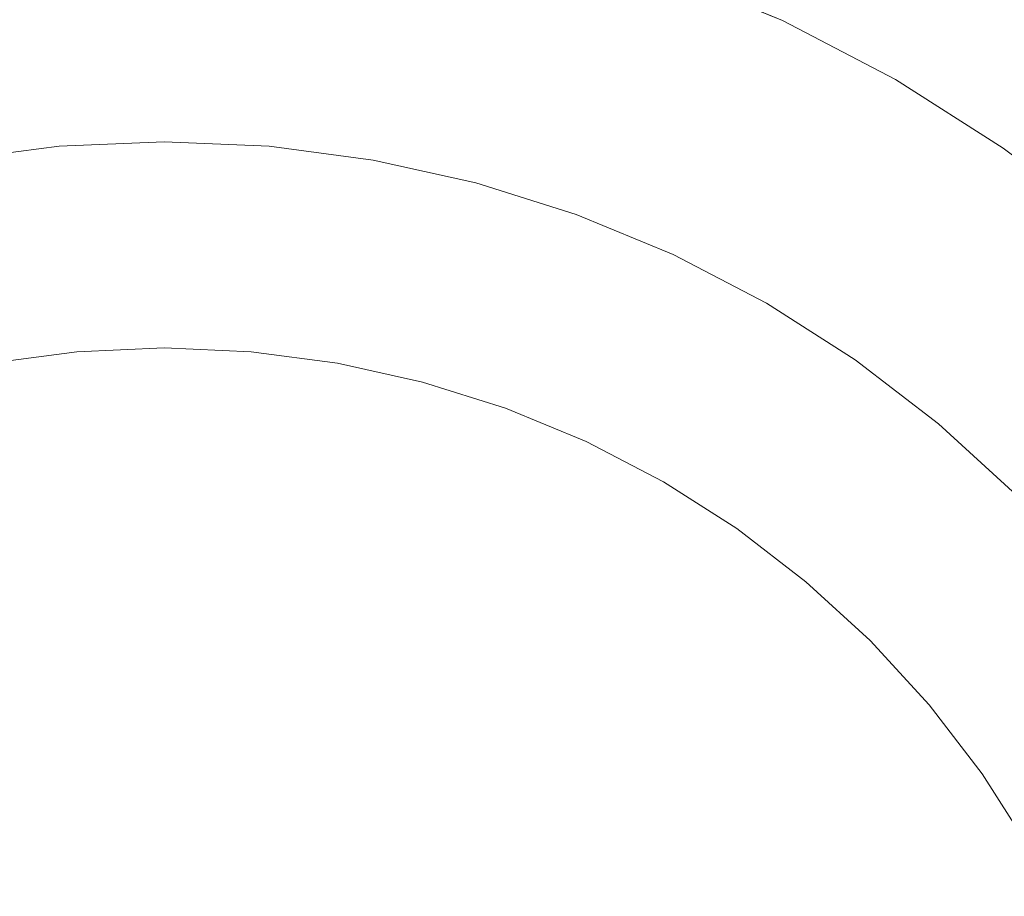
# Model space of a CAD drawing. Header units: millimetres. Extents: x 1865 to 2161, y 1201 to 1385.
# Tile 19 of 40: x 1921.24 to 1930.66, y 1361.19 to 1369.58. Entities that reach past the tile are written whole.
import ezdxf

# ---------------------------------------------------------------- set-up
doc = ezdxf.new("R2010")
doc.units = ezdxf.units.MM
doc.header["$LTSCALE"] = 25.4
doc.layers.add('Lighting-Moving Light', color=7, linetype='Continuous', lineweight=5)

# ---------------------------------------------------------------- blocks, each defined once
blk = doc.blocks.new('Group-1')
at = {"layer": 'Lighting-Moving Light', "color": 7, "linetype": 'Continuous', "lineweight": 5, "transparency": 33554687}
for points in [[(-107.0347, -87.0347, -16.5), (107.0347, -87.0347, -16.5), (107.0347, 87.0347, -16.5), (-107.0347, 87.0347, -16.5)], [(103.4997, -83.5, -108.4657), (-103.4997, -83.5, -108.4657), (-103.4997, 83.5, -108.4657), (103.4997, 83.5, -108.4657)]]:
    blk.add_3dface(points, dxfattribs=at)
for points, invisible_edges in [([(-93.6235, 77.523, -16.4653), (-92.4311, 77.7873, -16.4653), (-91.2202, 77.9467, -16.4653), (-90, 64, -16.4653)], 12), ([(-91.2202, 77.9467, -16.4653), (-92.4311, 77.7873, -16.4653), (-92.0019, 75.3534, -1.6365), (-91.0048, 75.4847, -1.6365)], 10), ([(-90, 78, -16.4653), (-91.2202, 77.9467, -16.4653), (-91.0048, 75.4847, -1.6365), (-90, 75.5285, -1.6365)], 10), ([(-91.2202, 77.9467, -16.4653), (-90, 78, -16.4653), (-88.7798, 77.9467, -16.4653), (-90, 64, -16.4653)], 12), ([(-88.7798, 77.9467, -16.4653), (-90, 78, -16.4653), (-90, 75.5285, -1.6365), (-88.9952, 75.4847, -1.6365)], 10), ([(-88.7798, 77.9467, -16.4653), (-87.5689, 77.7873, -16.4653), (-86.3765, 77.523, -16.4653), (-90, 64, -16.4653)], 12), ([(-87.5689, 77.7873, -16.4653), (-88.7798, 77.9467, -16.4653), (-88.9952, 75.4847, -1.6365), (-87.9981, 75.3534, -1.6365)], 10), ([(-86.3765, 77.523, -16.4653), (-87.5689, 77.7873, -16.4653), (-87.9981, 75.3534, -1.6365), (-87.0162, 75.1357, -1.6365)], 10), ([(-95.9167, 76.6883, -16.4653), (-94.7883, 77.1557, -16.4653), (-93.6235, 77.523, -16.4653), (-90, 64, -16.4653)], 12), ([(-86.3765, 77.523, -16.4653), (-85.2117, 77.1557, -16.4653), (-84.0833, 76.6883, -16.4653), (-90, 64, -16.4653)], 12), ([(-85.2117, 77.1557, -16.4653), (-86.3765, 77.523, -16.4653), (-87.0162, 75.1357, -1.6365), (-86.057, 74.8333, -1.6365)], 10), ([(-84.0833, 76.6883, -16.4653), (-85.2117, 77.1557, -16.4653), (-86.057, 74.8333, -1.6365), (-85.1278, 74.4484, -1.6365)], 10), ([(-98.0301, 75.4681, -16.4653), (-97, 76.1244, -16.4653), (-95.9167, 76.6883, -16.4653), (-90, 64, -16.4653)], 12), ([(-84.0833, 76.6883, -16.4653), (-83, 76.1244, -16.4653), (-81.9699, 75.4681, -16.4653), (-90, 64, -16.4653)], 12), ([(-83, 76.1244, -16.4653), (-84.0833, 76.6883, -16.4653), (-85.1278, 74.4484, -1.6365), (-84.2357, 73.984, -1.6365)], 10), ([(-81.9699, 75.4681, -16.4653), (-83, 76.1244, -16.4653), (-84.2357, 73.984, -1.6365), (-83.3875, 73.4436, -1.6365)], 10), ([(-99.8995, 73.8995, -16.4653), (-98.999, 74.7246, -16.4653), (-98.0301, 75.4681, -16.4653), (-90, 64, -16.4653)], 12), ([(-91.996, 75.32, -1.4747), (-91.0018, 75.4509, -1.4747), (-91.0048, 75.4847, -1.6365), (-92.0019, 75.3534, -1.6365)], 11), ([(-91.0018, 75.4509, -1.4747), (-90, 75.4946, -1.4747), (-90, 75.5285, -1.6365), (-91.0048, 75.4847, -1.6365)], 11), ([(-90.9977, 75.4039, -1.3163), (-90, 75.4475, -1.3163), (-90, 75.4946, -1.4747), (-91.0018, 75.4509, -1.4747)], 15), ([(-90, 75.4946, -1.4747), (-88.9982, 75.4509, -1.4747), (-88.9952, 75.4847, -1.6365), (-90, 75.5285, -1.6365)], 11), ([(-90, 75.4475, -1.3163), (-89.0023, 75.4039, -1.3163), (-88.9982, 75.4509, -1.4747), (-90, 75.4946, -1.4747)], 15), ([(-81.9699, 75.4681, -16.4653), (-81.001, 74.7246, -16.4653), (-80.1005, 73.8995, -16.4653), (-90, 64, -16.4653)], 12), ([(-88.9982, 75.4509, -1.4747), (-88.004, 75.32, -1.4747), (-87.9981, 75.3534, -1.6365), (-88.9952, 75.4847, -1.6365)], 11), ([(-81.001, 74.7246, -16.4653), (-81.9699, 75.4681, -16.4653), (-83.3875, 73.4436, -1.6365), (-82.5896, 72.8314, -1.6365)], 10), ([(-91.9878, 75.2736, -1.3163), (-90.9977, 75.4039, -1.3163), (-91.0018, 75.4509, -1.4747), (-91.996, 75.32, -1.4747)], 15), ([(-91.9774, 75.2144, -1.1622), (-90.9925, 75.3441, -1.1622), (-90.9977, 75.4039, -1.3163), (-91.9878, 75.2736, -1.3163)], 15), ([(-90.9925, 75.3441, -1.1622), (-90, 75.3874, -1.1622), (-90, 75.4475, -1.3163), (-90.9977, 75.4039, -1.3163)], 15), ([(-90.9862, 75.2718, -1.0137), (-90, 75.3148, -1.0137), (-90, 75.3874, -1.1622), (-90.9925, 75.3441, -1.1622)], 15), ([(-90, 75.3874, -1.1622), (-89.0075, 75.3441, -1.1622), (-89.0023, 75.4039, -1.3163), (-90, 75.4475, -1.3163)], 15), ([(-90, 75.3148, -1.0137), (-89.0138, 75.2718, -1.0137), (-89.0075, 75.3441, -1.1622), (-90, 75.3874, -1.1622)], 15), ([(-89.0075, 75.3441, -1.1622), (-88.0226, 75.2144, -1.1622), (-88.0122, 75.2736, -1.3163), (-89.0023, 75.4039, -1.3163)], 15), ([(-89.0023, 75.4039, -1.3163), (-88.0122, 75.2736, -1.3163), (-88.004, 75.32, -1.4747), (-88.9982, 75.4509, -1.4747)], 15), ([(-91.9648, 75.1429, -1.0137), (-90.9862, 75.2718, -1.0137), (-90.9925, 75.3441, -1.1622), (-91.9774, 75.2144, -1.1622)], 15), ([(-91.9501, 75.0596, -0.8717), (-90.9788, 75.1875, -0.8717), (-90.9862, 75.2718, -1.0137), (-91.9648, 75.1429, -1.0137)], 15), ([(-90.9788, 75.1875, -0.8717), (-90, 75.2302, -0.8717), (-90, 75.3148, -1.0137), (-90.9862, 75.2718, -1.0137)], 15), ([(-90, 75.2302, -0.8717), (-89.0212, 75.1875, -0.8717), (-89.0138, 75.2718, -1.0137), (-90, 75.3148, -1.0137)], 15), ([(-89.0212, 75.1875, -0.8717), (-88.0499, 75.0596, -0.8717), (-88.0352, 75.1429, -1.0137), (-89.0138, 75.2718, -1.0137)], 15), ([(-89.0138, 75.2718, -1.0137), (-88.0352, 75.1429, -1.0137), (-88.0226, 75.2144, -1.1622), (-89.0075, 75.3441, -1.1622)], 15), ([(-88.0226, 75.2144, -1.1622), (-87.0527, 74.9994, -1.1622), (-87.0372, 75.0574, -1.3163), (-88.0122, 75.2736, -1.3163)], 15), ([(-88.0122, 75.2736, -1.3163), (-87.0372, 75.0574, -1.3163), (-87.025, 75.103, -1.4747), (-88.004, 75.32, -1.4747)], 15), ([(-88.004, 75.32, -1.4747), (-87.025, 75.103, -1.4747), (-87.0162, 75.1357, -1.6365), (-87.9981, 75.3534, -1.6365)], 11), ([(-91.9334, 74.965, -0.7371), (-90.9704, 75.0918, -0.7371), (-90.9788, 75.1875, -0.8717), (-91.9501, 75.0596, -0.8717)], 15), ([(-90.9704, 75.0918, -0.7371), (-90, 75.1342, -0.7371), (-90, 75.2302, -0.8717), (-90.9788, 75.1875, -0.8717)], 15), ([(-90, 75.1342, -0.7371), (-89.0296, 75.0918, -0.7371), (-89.0212, 75.1875, -0.8717), (-90, 75.2302, -0.8717)], 15), ([(-89.0296, 75.0918, -0.7371), (-88.0666, 74.965, -0.7371), (-88.0499, 75.0596, -0.8717), (-89.0212, 75.1875, -0.8717)], 15), ([(-88.0352, 75.1429, -1.0137), (-87.0715, 74.9293, -1.0137), (-87.0527, 74.9994, -1.1622), (-88.0226, 75.2144, -1.1622)], 15), ([(-91.9149, 74.8598, -0.6109), (-90.9611, 74.9854, -0.6109), (-90.9704, 75.0918, -0.7371), (-91.9334, 74.965, -0.7371)], 15), ([(-90.9611, 74.9854, -0.6109), (-90, 75.0274, -0.6109), (-90, 75.1342, -0.7371), (-90.9704, 75.0918, -0.7371)], 15), ([(-90, 75.0274, -0.6109), (-89.0389, 74.9854, -0.6109), (-89.0296, 75.0918, -0.7371), (-90, 75.1342, -0.7371)], 15), ([(-89.0389, 74.9854, -0.6109), (-88.0851, 74.8598, -0.6109), (-88.0666, 74.965, -0.7371), (-89.0296, 75.0918, -0.7371)], 15), ([(-88.0499, 75.0596, -0.8717), (-87.0934, 74.8476, -0.8717), (-87.0715, 74.9293, -1.0137), (-88.0352, 75.1429, -1.0137)], 15), ([(-87.0372, 75.0574, -1.3163), (-86.0847, 74.7571, -1.3163), (-86.0686, 74.8014, -1.4747), (-87.025, 75.103, -1.4747)], 15), ([(-87.025, 75.103, -1.4747), (-86.0686, 74.8014, -1.4747), (-86.057, 74.8333, -1.6365), (-87.0162, 75.1357, -1.6365)], 11), ([(-90.9509, 74.8689, -0.494), (-90, 74.9105, -0.494), (-90, 75.0274, -0.6109), (-90.9611, 74.9854, -0.6109)], 15), ([(-90, 74.9105, -0.494), (-89.0491, 74.8689, -0.494), (-89.0389, 74.9854, -0.6109), (-90, 75.0274, -0.6109)], 15), ([(-88.0666, 74.965, -0.7371), (-87.1183, 74.7548, -0.7371), (-87.0934, 74.8476, -0.8717), (-88.0499, 75.0596, -0.8717)], 15), ([(-87.0715, 74.9293, -1.0137), (-86.1301, 74.6325, -1.0137), (-86.1053, 74.7007, -1.1622), (-87.0527, 74.9994, -1.1622)], 15), ([(-87.0527, 74.9994, -1.1622), (-86.1053, 74.7007, -1.1622), (-86.0847, 74.7571, -1.3163), (-87.0372, 75.0574, -1.3163)], 15), ([(-91.8946, 74.7447, -0.494), (-90.9509, 74.8689, -0.494), (-90.9611, 74.9854, -0.6109), (-91.9149, 74.8598, -0.6109)], 15), ([(-90.9399, 74.7433, -0.3872), (-90, 74.7843, -0.3872), (-90, 74.9105, -0.494), (-90.9509, 74.8689, -0.494)], 15), ([(-90, 74.7843, -0.3872), (-89.0601, 74.7433, -0.3872), (-89.0491, 74.8689, -0.494), (-90, 74.9105, -0.494)], 15), ([(-89.0491, 74.8689, -0.494), (-88.1054, 74.7447, -0.494), (-88.0851, 74.8598, -0.6109), (-89.0389, 74.9854, -0.6109)], 15), ([(-88.0851, 74.8598, -0.6109), (-87.1459, 74.6516, -0.6109), (-87.1183, 74.7548, -0.7371), (-88.0666, 74.965, -0.7371)], 15), ([(-87.0934, 74.8476, -0.8717), (-86.159, 74.553, -0.8717), (-86.1301, 74.6325, -1.0137), (-87.0715, 74.9293, -1.0137)], 15), ([(-91.8727, 74.6205, -0.3872), (-90.9399, 74.7433, -0.3872), (-90.9509, 74.8689, -0.494), (-91.8946, 74.7447, -0.494)], 15), ([(-89.0601, 74.7433, -0.3872), (-88.1273, 74.6205, -0.3872), (-88.1054, 74.7447, -0.494), (-89.0491, 74.8689, -0.494)], 15), ([(-88.1054, 74.7447, -0.494), (-87.1762, 74.5387, -0.494), (-87.1459, 74.6516, -0.6109), (-88.0851, 74.8598, -0.6109)], 15), ([(-87.1183, 74.7548, -0.7371), (-86.1919, 74.4627, -0.7371), (-86.159, 74.553, -0.8717), (-87.0934, 74.8476, -0.8717)], 15), ([(-86.0847, 74.7571, -1.3163), (-85.1621, 74.375, -1.3163), (-85.1422, 74.4177, -1.4747), (-86.0686, 74.8014, -1.4747)], 15), ([(-86.0686, 74.8014, -1.4747), (-85.1422, 74.4177, -1.4747), (-85.1278, 74.4484, -1.6365), (-86.057, 74.8333, -1.6365)], 11), ([(-91.8493, 74.488, -0.2911), (-90.9282, 74.6093, -0.2911), (-90.9399, 74.7433, -0.3872), (-91.8727, 74.6205, -0.3872)], 15), ([(-90.9282, 74.6093, -0.2911), (-90, 74.6498, -0.2911), (-90, 74.7843, -0.3872), (-90.9399, 74.7433, -0.3872)], 15), ([(-90, 74.6498, -0.2911), (-89.0718, 74.6093, -0.2911), (-89.0601, 74.7433, -0.3872), (-90, 74.7843, -0.3872)], 15), ([(-89.0718, 74.6093, -0.2911), (-88.1507, 74.488, -0.2911), (-88.1273, 74.6205, -0.3872), (-89.0601, 74.7433, -0.3872)], 15), ([(-88.1273, 74.6205, -0.3872), (-87.2088, 74.4169, -0.3872), (-87.1762, 74.5387, -0.494), (-88.1054, 74.7447, -0.494)], 15), ([(-87.1459, 74.6516, -0.6109), (-86.2284, 74.3623, -0.6109), (-86.1919, 74.4627, -0.7371), (-87.1183, 74.7548, -0.7371)], 15), ([(-86.1053, 74.7007, -1.1622), (-85.1875, 74.3205, -1.1622), (-85.1621, 74.375, -1.3163), (-86.0847, 74.7571, -1.3163)], 15), ([(-80.1005, 73.8995, -16.4653), (-81.001, 74.7246, -16.4653), (-82.5896, 72.8314, -1.6365), (-81.8481, 72.1519, -1.6365)], 10), ([(-90.9158, 74.4678, -0.2064), (-90, 74.5078, -0.2064), (-90, 74.6498, -0.2911), (-90.9282, 74.6093, -0.2911)], 15), ([(-90, 74.5078, -0.2064), (-89.0842, 74.4678, -0.2064), (-89.0718, 74.6093, -0.2911), (-90, 74.6498, -0.2911)], 15), ([(-88.1507, 74.488, -0.2911), (-87.2436, 74.2869, -0.2911), (-87.2088, 74.4169, -0.3872), (-88.1273, 74.6205, -0.3872)], 15), ([(-87.1762, 74.5387, -0.494), (-86.2684, 74.2525, -0.494), (-86.2284, 74.3623, -0.6109), (-87.1459, 74.6516, -0.6109)], 15), ([(-86.159, 74.553, -0.8717), (-85.2539, 74.178, -0.8717), (-85.2181, 74.2547, -1.0137), (-86.1301, 74.6325, -1.0137)], 15), ([(-86.1301, 74.6325, -1.0137), (-85.2181, 74.2547, -1.0137), (-85.1875, 74.3205, -1.1622), (-86.1053, 74.7007, -1.1622)], 15), ([(-91.8247, 74.3481, -0.2064), (-90.9158, 74.4678, -0.2064), (-90.9282, 74.6093, -0.2911), (-91.8493, 74.488, -0.2911)], 15), ([(-89.0842, 74.4678, -0.2064), (-88.1753, 74.3481, -0.2064), (-88.1507, 74.488, -0.2911), (-89.0718, 74.6093, -0.2911)], 15), ([(-87.2088, 74.4169, -0.3872), (-86.3115, 74.1339, -0.3872), (-86.2684, 74.2525, -0.494), (-87.1762, 74.5387, -0.494)], 15), ([(-86.1919, 74.4627, -0.7371), (-85.2945, 74.091, -0.7371), (-85.2539, 74.178, -0.8717), (-86.159, 74.553, -0.8717)], 15), ([(-91.7989, 74.2019, -0.1338), (-90.9029, 74.3198, -0.1338), (-90.9158, 74.4678, -0.2064), (-91.8247, 74.3481, -0.2064)], 15), ([(-90.9029, 74.3198, -0.1338), (-90, 74.3592, -0.1338), (-90, 74.5078, -0.2064), (-90.9158, 74.4678, -0.2064)], 15), ([(-90, 74.3592, -0.1338), (-89.0971, 74.3198, -0.1338), (-89.0842, 74.4678, -0.2064), (-90, 74.5078, -0.2064)], 15), ([(-89.0971, 74.3198, -0.1338), (-88.2011, 74.2019, -0.1338), (-88.1753, 74.3481, -0.2064), (-89.0842, 74.4678, -0.2064)], 15), ([(-88.1753, 74.3481, -0.2064), (-87.2804, 74.1497, -0.2064), (-87.2436, 74.2869, -0.2911), (-88.1507, 74.488, -0.2911)], 15), ([(-86.2284, 74.3623, -0.6109), (-85.3396, 73.9942, -0.6109), (-85.2945, 74.091, -0.7371), (-86.1919, 74.4627, -0.7371)], 15), ([(-85.1422, 74.4177, -1.4747), (-84.2527, 73.9546, -1.4747), (-84.2357, 73.984, -1.6365), (-85.1278, 74.4484, -1.6365)], 11), ([(-90.8894, 74.1664, -0.0737), (-90, 74.2052, -0.0737), (-90, 74.3592, -0.1338), (-90.9029, 74.3198, -0.1338)], 15), ([(-90, 74.2052, -0.0737), (-89.1106, 74.1664, -0.0737), (-89.0971, 74.3198, -0.1338), (-90, 74.3592, -0.1338)], 15), ([(-88.2011, 74.2019, -0.1338), (-87.3188, 74.0063, -0.1338), (-87.2804, 74.1497, -0.2064), (-88.1753, 74.3481, -0.2064)], 15), ([(-87.2436, 74.2869, -0.2911), (-86.3576, 74.0075, -0.2911), (-86.3115, 74.1339, -0.3872), (-87.2088, 74.4169, -0.3872)], 15), ([(-86.2684, 74.2525, -0.494), (-85.389, 73.8882, -0.494), (-85.3396, 73.9942, -0.6109), (-86.2284, 74.3623, -0.6109)], 15), ([(-85.1875, 74.3205, -1.1622), (-84.3063, 73.8618, -1.1622), (-84.2763, 73.9138, -1.3163), (-85.1621, 74.375, -1.3163)], 15), ([(-85.1621, 74.375, -1.3163), (-84.2763, 73.9138, -1.3163), (-84.2527, 73.9546, -1.4747), (-85.1422, 74.4177, -1.4747)], 15), ([(-91.7721, 74.0502, -0.0737), (-90.8894, 74.1664, -0.0737), (-90.9029, 74.3198, -0.1338), (-91.7989, 74.2019, -0.1338)], 15), ([(-89.1106, 74.1664, -0.0737), (-88.2279, 74.0502, -0.0737), (-88.2011, 74.2019, -0.1338), (-89.0971, 74.3198, -0.1338)], 15), ([(-87.2804, 74.1497, -0.2064), (-86.4061, 73.8741, -0.2064), (-86.3576, 74.0075, -0.2911), (-87.2436, 74.2869, -0.2911)], 15), ([(-86.3115, 74.1339, -0.3872), (-85.4424, 73.7739, -0.3872), (-85.389, 73.8882, -0.494), (-86.2684, 74.2525, -0.494)], 15), ([(-85.2539, 74.178, -0.8717), (-84.3849, 73.7257, -0.8717), (-84.3426, 73.7989, -1.0137), (-85.2181, 74.2547, -1.0137)], 15), ([(-85.2181, 74.2547, -1.0137), (-84.3426, 73.7989, -1.0137), (-84.3063, 73.8618, -1.1622), (-85.1875, 74.3205, -1.1622)], 15), ([(-91.7446, 73.8942, -0.0265), (-90.8756, 74.0086, -0.0265), (-90.8894, 74.1664, -0.0737), (-91.7721, 74.0502, -0.0737)], 15), ([(-90.8756, 74.0086, -0.0265), (-90, 74.0468, -0.0265), (-90, 74.2052, -0.0737), (-90.8894, 74.1664, -0.0737)], 15), ([(-90, 74.0468, -0.0265), (-89.1244, 74.0086, -0.0265), (-89.1106, 74.1664, -0.0737), (-90, 74.2052, -0.0737)], 15), ([(-89.1244, 74.0086, -0.0265), (-88.2554, 73.8942, -0.0265), (-88.2279, 74.0502, -0.0737), (-89.1106, 74.1664, -0.0737)], 15), ([(-88.2279, 74.0502, -0.0737), (-87.3587, 73.8575, -0.0737), (-87.3188, 74.0063, -0.1338), (-88.2011, 74.2019, -0.1338)], 15), ([(-87.3188, 74.0063, -0.1338), (-86.4569, 73.7345, -0.1338), (-86.4061, 73.8741, -0.2064), (-87.2804, 74.1497, -0.2064)], 15), ([(-85.2945, 74.091, -0.7371), (-84.4329, 73.6425, -0.7371), (-84.3849, 73.7257, -0.8717), (-85.2539, 74.178, -0.8717)], 15), ([(-88.2554, 73.8942, -0.0265), (-87.3997, 73.7044, -0.0265), (-87.3587, 73.8575, -0.0737), (-88.2279, 74.0502, -0.0737)], 15), ([(-86.3576, 74.0075, -0.2911), (-85.4992, 73.652, -0.2911), (-85.4424, 73.7739, -0.3872), (-86.3115, 74.1339, -0.3872)], 15), ([(-85.3396, 73.9942, -0.6109), (-84.4863, 73.55, -0.6109), (-84.4329, 73.6425, -0.7371), (-85.2945, 74.091, -0.7371)], 15), ([(-91.7165, 73.7348, 0.0074), (-90.8615, 73.8474, 0.0074), (-90.8756, 74.0086, -0.0265), (-91.7446, 73.8942, -0.0265)], 15), ([(-90.8615, 73.8474, 0.0074), (-90, 73.885, 0.0074), (-90, 74.0468, -0.0265), (-90.8756, 74.0086, -0.0265)], 15), ([(-90, 73.885, 0.0074), (-89.1385, 73.8474, 0.0074), (-89.1244, 74.0086, -0.0265), (-90, 74.0468, -0.0265)], 15), ([(-89.1385, 73.8474, 0.0074), (-88.2835, 73.7348, 0.0074), (-88.2554, 73.8942, -0.0265), (-89.1244, 74.0086, -0.0265)], 15), ([(-87.3587, 73.8575, -0.0737), (-86.5096, 73.5898, -0.0737), (-86.4569, 73.7345, -0.1338), (-87.3188, 74.0063, -0.1338)], 15), ([(-86.4061, 73.8741, -0.2064), (-85.5592, 73.5233, -0.2064), (-85.4992, 73.652, -0.2911), (-86.3576, 74.0075, -0.2911)], 15), ([(-85.389, 73.8882, -0.494), (-84.5448, 73.4487, -0.494), (-84.4863, 73.55, -0.6109), (-85.3396, 73.9942, -0.6109)], 15), ([(-84.2763, 73.9138, -1.3163), (-83.434, 73.3772, -1.3163), (-83.4069, 73.4159, -1.4747), (-84.2527, 73.9546, -1.4747)], 15), ([(-84.2527, 73.9546, -1.4747), (-83.4069, 73.4159, -1.4747), (-83.3875, 73.4436, -1.6365), (-84.2357, 73.984, -1.6365)], 11), ([(-101.4681, 72.0301, -16.4653), (-100.7246, 72.999, -16.4653), (-99.8995, 73.8995, -16.4653), (-90, 64, -16.4653)], 12), ([(-90.8472, 73.6839, 0.0278), (-90, 73.7209, 0.0278), (-90, 73.885, 0.0074), (-90.8615, 73.8474, 0.0074)], 15), ([(-80.1005, 73.8995, -16.4653), (-79.2754, 72.999, -16.4653), (-78.5319, 72.0301, -16.4653), (-90, 64, -16.4653)], 12), ([(-90, 73.7209, 0.0278), (-89.1528, 73.6839, 0.0278), (-89.1385, 73.8474, 0.0074), (-90, 73.885, 0.0074)], 15), ([(-88.2835, 73.7348, 0.0074), (-87.4416, 73.5482, 0.0074), (-87.3997, 73.7044, -0.0265), (-88.2554, 73.8942, -0.0265)], 15), ([(-86.4569, 73.7345, -0.1338), (-85.622, 73.3887, -0.1338), (-85.5592, 73.5233, -0.2064), (-86.4061, 73.8741, -0.2064)], 15), ([(-85.4424, 73.7739, -0.3872), (-84.6078, 73.3395, -0.3872), (-84.5448, 73.4487, -0.494), (-85.389, 73.8882, -0.494)], 15), ([(-84.3426, 73.7989, -1.0137), (-83.5101, 73.2686, -1.0137), (-83.4684, 73.328, -1.1622), (-84.3063, 73.8618, -1.1622)], 15), ([(-84.3063, 73.8618, -1.1622), (-83.4684, 73.328, -1.1622), (-83.434, 73.3772, -1.3163), (-84.2763, 73.9138, -1.3163)], 15), ([(-91.688, 73.5732, 0.0278), (-90.8472, 73.6839, 0.0278), (-90.8615, 73.8474, 0.0074), (-91.7165, 73.7348, 0.0074)], 15), ([(-89.1528, 73.6839, 0.0278), (-88.312, 73.5732, 0.0278), (-88.2835, 73.7348, 0.0074), (-89.1385, 73.8474, 0.0074)], 15), ([(-87.3997, 73.7044, -0.0265), (-86.5638, 73.4409, -0.0265), (-86.5096, 73.5898, -0.0737), (-87.3587, 73.8575, -0.0737)], 15), ([(-85.4992, 73.652, -0.2911), (-84.6751, 73.223, -0.2911), (-84.6078, 73.3395, -0.3872), (-85.4424, 73.7739, -0.3872)], 15), ([(-84.3849, 73.7257, -0.8717), (-83.5586, 73.1993, -0.8717), (-83.5101, 73.2686, -1.0137), (-84.3426, 73.7989, -1.0137)], 15), ([(-91.6593, 73.4106, 0.0347), (-90.8328, 73.5194, 0.0347), (-90.8472, 73.6839, 0.0278), (-91.688, 73.5732, 0.0278)], 14), ([(-90.8328, 73.5194, 0.0347), (-90, 73.5557, 0.0347), (-90, 73.7209, 0.0278), (-90.8472, 73.6839, 0.0278)], 14), ([(-90, 73.5557, 0.0347), (-89.1672, 73.5194, 0.0347), (-89.1528, 73.6839, 0.0278), (-90, 73.7209, 0.0278)], 14), ([(-89.1672, 73.5194, 0.0347), (-88.3407, 73.4106, 0.0347), (-88.312, 73.5732, 0.0278), (-89.1528, 73.6839, 0.0278)], 14), ([(-88.312, 73.5732, 0.0278), (-87.484, 73.3897, 0.0278), (-87.4416, 73.5482, 0.0074), (-88.2835, 73.7348, 0.0074)], 15), ([(-87.4416, 73.5482, 0.0074), (-86.6191, 73.2888, 0.0074), (-86.5638, 73.4409, -0.0265), (-87.3997, 73.7044, -0.0265)], 15), ([(-86.5096, 73.5898, -0.0737), (-85.6871, 73.2491, -0.0737), (-85.622, 73.3887, -0.1338), (-86.4569, 73.7345, -0.1338)], 15), ([(-84.4329, 73.6425, -0.7371), (-83.6137, 73.1206, -0.7371), (-83.5586, 73.1993, -0.8717), (-84.3849, 73.7257, -0.8717)], 15), ([(-86.5638, 73.4409, -0.0265), (-85.754, 73.1055, -0.0265), (-85.6871, 73.2491, -0.0737), (-86.5096, 73.5898, -0.0737)], 15), ([(-85.5592, 73.5233, -0.2064), (-84.7461, 73.1, -0.2064), (-84.6751, 73.223, -0.2911), (-85.4992, 73.652, -0.2911)], 15), ([(-84.4863, 73.55, -0.6109), (-83.675, 73.0331, -0.6109), (-83.6137, 73.1206, -0.7371), (-84.4329, 73.6425, -0.7371)], 15), ([(-90.8328, 73.5194, 0.0347), (-91.6593, 73.4106, 0.0347), (-92.4732, 73.2301, 0.0347), (-90, 64, 0.0347)], 12), ([(-89.1672, 73.5194, 0.0347), (-90, 73.5557, 0.0347), (-90.8328, 73.5194, 0.0347), (-90, 64, 0.0347)], 12), ([(-87.5268, 73.2301, 0.0347), (-88.3407, 73.4106, 0.0347), (-89.1672, 73.5194, 0.0347), (-90, 64, 0.0347)], 12), ([(-88.3407, 73.4106, 0.0347), (-87.5268, 73.2301, 0.0347), (-87.484, 73.3897, 0.0278), (-88.312, 73.5732, 0.0278)], 14), ([(-87.484, 73.3897, 0.0278), (-86.6752, 73.1347, 0.0278), (-86.6191, 73.2888, 0.0074), (-87.4416, 73.5482, 0.0074)], 15), ([(-85.622, 73.3887, -0.1338), (-84.8204, 72.9714, -0.1338), (-84.7461, 73.1, -0.2064), (-85.5592, 73.5233, -0.2064)], 15), ([(-84.5448, 73.4487, -0.494), (-83.742, 72.9373, -0.494), (-83.675, 73.0331, -0.6109), (-84.4863, 73.55, -0.6109)], 15), ([(-87.5268, 73.2301, 0.0347), (-86.7317, 72.9795, 0.0347), (-86.6752, 73.1347, 0.0278), (-87.484, 73.3897, 0.0278)], 14), ([(-86.6191, 73.2888, 0.0074), (-85.8224, 72.9588, 0.0074), (-85.754, 73.1055, -0.0265), (-86.5638, 73.4409, -0.0265)], 15), ([(-85.6871, 73.2491, -0.0737), (-84.8974, 72.838, -0.0737), (-84.8204, 72.9714, -0.1338), (-85.622, 73.3887, -0.1338)], 15), ([(-84.6078, 73.3395, -0.3872), (-83.8144, 72.834, -0.3872), (-83.742, 72.9373, -0.494), (-84.5448, 73.4487, -0.494)], 15), ([(-83.434, 73.3772, -1.3163), (-82.6417, 72.7693, -1.3163), (-82.6114, 72.8054, -1.4747), (-83.4069, 73.4159, -1.4747)], 15), ([(-83.4069, 73.4159, -1.4747), (-82.6114, 72.8054, -1.4747), (-82.5896, 72.8314, -1.6365), (-83.3875, 73.4436, -1.6365)], 11), ([(-84.6751, 73.223, -0.2911), (-83.8915, 72.7238, -0.2911), (-83.8144, 72.834, -0.3872), (-84.6078, 73.3395, -0.3872)], 15), ([(-83.5101, 73.2686, -1.0137), (-82.727, 72.6677, -1.0137), (-82.6803, 72.7233, -1.1622), (-83.4684, 73.328, -1.1622)], 15), ([(-83.4684, 73.328, -1.1622), (-82.6803, 72.7233, -1.1622), (-82.6417, 72.7693, -1.3163), (-83.434, 73.3772, -1.3163)], 15), ([(-92.4732, 73.2301, 0.0347), (-93.2683, 72.9795, 0.0347), (-94.0384, 72.6604, 0.0347), (-90, 64, 0.0347)], 12), ([(-85.9616, 72.6604, 0.0347), (-86.7317, 72.9795, 0.0347), (-87.5268, 73.2301, 0.0347), (-90, 64, 0.0347)], 12), ([(-86.6752, 73.1347, 0.0278), (-85.8918, 72.8102, 0.0278), (-85.8224, 72.9588, 0.0074), (-86.6191, 73.2888, 0.0074)], 15), ([(-85.754, 73.1055, -0.0265), (-84.9766, 72.7008, -0.0265), (-84.8974, 72.838, -0.0737), (-85.6871, 73.2491, -0.0737)], 15), ([(-84.7461, 73.1, -0.2064), (-83.973, 72.6075, -0.2064), (-83.8915, 72.7238, -0.2911), (-84.6751, 73.223, -0.2911)], 15), ([(-83.6137, 73.1206, -0.7371), (-82.8431, 72.5293, -0.7371), (-82.7813, 72.6029, -0.8717), (-83.5586, 73.1993, -0.8717)], 15), ([(-83.5586, 73.1993, -0.8717), (-82.7813, 72.6029, -0.8717), (-82.727, 72.6677, -1.0137), (-83.5101, 73.2686, -1.0137)], 15), ([(-86.7317, 72.9795, 0.0347), (-85.9616, 72.6604, 0.0347), (-85.8918, 72.8102, 0.0278), (-86.6752, 73.1347, 0.0278)], 14), ([(-85.8224, 72.9588, 0.0074), (-85.0575, 72.5606, 0.0074), (-84.9766, 72.7008, -0.0265), (-85.754, 73.1055, -0.0265)], 15), ([(-83.675, 73.0331, -0.6109), (-82.9118, 72.4474, -0.6109), (-82.8431, 72.5293, -0.7371), (-83.6137, 73.1206, -0.7371)], 15), ([(-84.8204, 72.9714, -0.1338), (-84.0582, 72.4858, -0.1338), (-83.973, 72.6075, -0.2064), (-84.7461, 73.1, -0.2064)], 15), ([(-83.742, 72.9373, -0.494), (-82.9869, 72.3579, -0.494), (-82.9118, 72.4474, -0.6109), (-83.675, 73.0331, -0.6109)], 15), ([(-85.8918, 72.8102, 0.0278), (-85.1395, 72.4186, 0.0278), (-85.0575, 72.5606, 0.0074), (-85.8224, 72.9588, 0.0074)], 15), ([(-84.8974, 72.838, -0.0737), (-84.1465, 72.3596, -0.0737), (-84.0582, 72.4858, -0.1338), (-84.8204, 72.9714, -0.1338)], 15), ([(-83.8144, 72.834, -0.3872), (-83.068, 72.2613, -0.3872), (-82.9869, 72.3579, -0.494), (-83.742, 72.9373, -0.494)], 15), ([(-84.9766, 72.7008, -0.0265), (-84.2374, 72.2298, -0.0265), (-84.1465, 72.3596, -0.0737), (-84.8974, 72.838, -0.0737)], 15), ([(-83.8915, 72.7238, -0.2911), (-83.1545, 72.1582, -0.2911), (-83.068, 72.2613, -0.3872), (-83.8144, 72.834, -0.3872)], 15), ([(-82.6114, 72.8054, -1.4747), (-81.8721, 72.1279, -1.4747), (-81.8481, 72.1519, -1.6365), (-82.5896, 72.8314, -1.6365)], 11), ([(-85.9616, 72.6604, 0.0347), (-85.2221, 72.2755, 0.0347), (-85.1395, 72.4186, 0.0278), (-85.8918, 72.8102, 0.0278)], 14), ([(-82.6803, 72.7233, -1.1622), (-81.9479, 72.0521, -1.1622), (-81.9054, 72.0946, -1.3163), (-82.6417, 72.7693, -1.3163)], 15), ([(-82.6417, 72.7693, -1.3163), (-81.9054, 72.0946, -1.3163), (-81.8721, 72.1279, -1.4747), (-82.6114, 72.8054, -1.4747)], 15), ([(-94.0384, 72.6604, 0.0347), (-94.7779, 72.2755, 0.0347), (-95.481, 71.8276, 0.0347), (-90, 64, 0.0347)], 12), ([(-84.519, 71.8276, 0.0347), (-85.2221, 72.2755, 0.0347), (-85.9616, 72.6604, 0.0347), (-90, 64, 0.0347)], 12), ([(-85.0575, 72.5606, 0.0074), (-84.3302, 72.0973, 0.0074), (-84.2374, 72.2298, -0.0265), (-84.9766, 72.7008, -0.0265)], 15), ([(-83.973, 72.6075, -0.2064), (-83.2457, 72.0494, -0.2064), (-83.1545, 72.1582, -0.2911), (-83.8915, 72.7238, -0.2911)], 15), ([(-82.7813, 72.6029, -0.8717), (-82.059, 71.941, -0.8717), (-81.9992, 72.0008, -1.0137), (-82.727, 72.6677, -1.0137)], 15), ([(-82.727, 72.6677, -1.0137), (-81.9992, 72.0008, -1.0137), (-81.9479, 72.0521, -1.1622), (-82.6803, 72.7233, -1.1622)], 15), ([(-85.1395, 72.4186, 0.0278), (-84.4243, 71.9629, 0.0278), (-84.3302, 72.0973, 0.0074), (-85.0575, 72.5606, 0.0074)], 15), ([(-84.0582, 72.4858, -0.1338), (-83.3412, 71.9356, -0.1338), (-83.2457, 72.0494, -0.2064), (-83.973, 72.6075, -0.2064)], 15), ([(-82.8431, 72.5293, -0.7371), (-82.1269, 71.8731, -0.7371), (-82.059, 71.941, -0.8717), (-82.7813, 72.6029, -0.8717)], 15), ([(-84.1465, 72.3596, -0.0737), (-83.4402, 71.8177, -0.0737), (-83.3412, 71.9356, -0.1338), (-84.0582, 72.4858, -0.1338)], 15), ([(-82.9869, 72.3579, -0.494), (-82.2851, 71.7149, -0.494), (-82.2025, 71.7975, -0.6109), (-82.9118, 72.4474, -0.6109)], 15), ([(-82.9118, 72.4474, -0.6109), (-82.2025, 71.7975, -0.6109), (-82.1269, 71.8731, -0.7371), (-82.8431, 72.5293, -0.7371)], 15), ([(-85.2221, 72.2755, 0.0347), (-84.519, 71.8276, 0.0347), (-84.4243, 71.9629, 0.0278), (-85.1395, 72.4186, 0.0278)], 14), ([(-84.2374, 72.2298, -0.0265), (-83.5421, 71.6963, -0.0265), (-83.4402, 71.8177, -0.0737), (-84.1465, 72.3596, -0.0737)], 15), ([(-83.068, 72.2613, -0.3872), (-82.3743, 71.6257, -0.3872), (-82.2851, 71.7149, -0.494), (-82.9869, 72.3579, -0.494)], 15), ([(-83.1545, 72.1582, -0.2911), (-82.4695, 71.5305, -0.2911), (-82.3743, 71.6257, -0.3872), (-83.068, 72.2613, -0.3872)], 15), ([(-84.3302, 72.0973, 0.0074), (-83.6461, 71.5723, 0.0074), (-83.5421, 71.6963, -0.0265), (-84.2374, 72.2298, -0.0265)], 15), ([(-84.4243, 71.9629, 0.0278), (-83.7515, 71.4467, 0.0278), (-83.6461, 71.5723, 0.0074), (-84.3302, 72.0973, 0.0074)], 15), ([(-83.2457, 72.0494, -0.2064), (-82.5699, 71.4301, -0.2064), (-82.4695, 71.5305, -0.2911), (-83.1545, 72.1582, -0.2911)], 15), ([(-102.6883, 69.9167, -16.4653), (-102.1244, 71, -16.4653), (-101.4681, 72.0301, -16.4653), (-90, 64, -16.4653)], 12), ([(-78.5319, 72.0301, -16.4653), (-77.8756, 71, -16.4653), (-77.3117, 69.9167, -16.4653), (-90, 64, -16.4653)], 12), ([(-83.3412, 71.9356, -0.1338), (-82.6749, 71.3251, -0.1338), (-82.5699, 71.4301, -0.2064), (-83.2457, 72.0494, -0.2064)], 15), ([(-82.059, 71.941, -0.8717), (-81.3971, 71.2187, -0.8717), (-81.3323, 71.273, -1.0137), (-81.9992, 72.0008, -1.0137)], 15), ([(-81.9992, 72.0008, -1.0137), (-81.3323, 71.273, -1.0137), (-81.2767, 71.3197, -1.1622), (-81.9479, 72.0521, -1.1622)], 15), ([(-84.519, 71.8276, 0.0347), (-83.8577, 71.3201, 0.0347), (-83.7515, 71.4467, 0.0278), (-84.4243, 71.9629, 0.0278)], 14), ([(-83.4402, 71.8177, -0.0737), (-82.7838, 71.2162, -0.0737), (-82.6749, 71.3251, -0.1338), (-83.3412, 71.9356, -0.1338)], 15), ([(-82.1269, 71.8731, -0.7371), (-81.4707, 71.1569, -0.7371), (-81.3971, 71.2187, -0.8717), (-82.059, 71.941, -0.8717)], 15), ([(-95.481, 71.8276, 0.0347), (-96.1423, 71.3201, 0.0347), (-96.7569, 70.7569, 0.0347), (-90, 64, 0.0347)], 12), ([(-83.2431, 70.7569, 0.0347), (-83.8577, 71.3201, 0.0347), (-84.519, 71.8276, 0.0347), (-90, 64, 0.0347)], 12), ([(-83.5421, 71.6963, -0.0265), (-82.8959, 71.1041, -0.0265), (-82.7838, 71.2162, -0.0737), (-83.4402, 71.8177, -0.0737)], 15), ([(-82.2851, 71.7149, -0.494), (-81.6421, 71.0131, -0.494), (-81.5526, 71.0882, -0.6109), (-82.2025, 71.7975, -0.6109)], 15), ([(-82.2025, 71.7975, -0.6109), (-81.5526, 71.0882, -0.6109), (-81.4707, 71.1569, -0.7371), (-82.1269, 71.8731, -0.7371)], 15), ([(-83.6461, 71.5723, 0.0074), (-83.0103, 70.9897, 0.0074), (-82.8959, 71.1041, -0.0265), (-83.5421, 71.6963, -0.0265)], 15), ([(-82.3743, 71.6257, -0.3872), (-81.7387, 70.932, -0.3872), (-81.6421, 71.0131, -0.494), (-82.2851, 71.7149, -0.494)], 15), ([(-82.4695, 71.5305, -0.2911), (-81.8418, 70.8455, -0.2911), (-81.7387, 70.932, -0.3872), (-82.3743, 71.6257, -0.3872)], 15), ([(-83.7515, 71.4467, 0.0278), (-83.1263, 70.8737, 0.0278), (-83.0103, 70.9897, 0.0074), (-83.6461, 71.5723, 0.0074)], 15), ([(-82.5699, 71.4301, -0.2064), (-81.9506, 70.7543, -0.2064), (-81.8418, 70.8455, -0.2911), (-82.4695, 71.5305, -0.2911)], 15), ([(-83.8577, 71.3201, 0.0347), (-83.2431, 70.7569, 0.0347), (-83.1263, 70.8737, 0.0278), (-83.7515, 71.4467, 0.0278)], 14), ([(-82.6749, 71.3251, -0.1338), (-82.0644, 70.6588, -0.1338), (-81.9506, 70.7543, -0.2064), (-82.5699, 71.4301, -0.2064)], 15), ([(-82.7838, 71.2162, -0.0737), (-82.1823, 70.5598, -0.0737), (-82.0644, 70.6588, -0.1338), (-82.6749, 71.3251, -0.1338)], 15), ([(-82.8959, 71.1041, -0.0265), (-82.3037, 70.4579, -0.0265), (-82.1823, 70.5598, -0.0737), (-82.7838, 71.2162, -0.0737)], 15), ([(-83.0103, 70.9897, 0.0074), (-82.4277, 70.3539, 0.0074), (-82.3037, 70.4579, -0.0265), (-82.8959, 71.1041, -0.0265)], 15), ([(-83.1263, 70.8737, 0.0278), (-82.5533, 70.2485, 0.0278), (-82.4277, 70.3539, 0.0074), (-83.0103, 70.9897, 0.0074)], 15), ([(-83.2431, 70.7569, 0.0347), (-82.6799, 70.1423, 0.0347), (-82.5533, 70.2485, 0.0278), (-83.1263, 70.8737, 0.0278)], 14), ([(-96.7569, 70.7569, 0.0347), (-97.3201, 70.1423, 0.0347), (-97.8276, 69.481, 0.0347), (-90, 64, 0.0347)], 12), ([(-82.1724, 69.481, 0.0347), (-82.6799, 70.1423, 0.0347), (-83.2431, 70.7569, 0.0347), (-90, 64, 0.0347)], 12), ([(-82.0644, 70.6588, -0.1338), (-81.5142, 69.9418, -0.1338), (-81.3925, 70.027, -0.2064), (-81.9506, 70.7543, -0.2064)], 15), ([(-82.1823, 70.5598, -0.0737), (-81.6404, 69.8535, -0.0737), (-81.5142, 69.9418, -0.1338), (-82.0644, 70.6588, -0.1338)], 15), ([(-82.3037, 70.4579, -0.0265), (-81.7702, 69.7626, -0.0265), (-81.6404, 69.8535, -0.0737), (-82.1823, 70.5598, -0.0737)], 15), ([(-82.4277, 70.3539, 0.0074), (-81.9027, 69.6698, 0.0074), (-81.7702, 69.7626, -0.0265), (-82.3037, 70.4579, -0.0265)], 15), ([(-82.5533, 70.2485, 0.0278), (-82.0371, 69.5757, 0.0278), (-81.9027, 69.6698, 0.0074), (-82.4277, 70.3539, 0.0074)], 15), ([(-82.6799, 70.1423, 0.0347), (-82.1724, 69.481, 0.0347), (-82.0371, 69.5757, 0.0278), (-82.5533, 70.2485, 0.0278)], 14), ([(-103.523, 67.6235, -16.4653), (-103.1557, 68.7883, -16.4653), (-102.6883, 69.9167, -16.4653), (-90, 64, -16.4653)], 12), ([(-77.3117, 69.9167, -16.4653), (-76.8443, 68.7883, -16.4653), (-76.477, 67.6235, -16.4653), (-90, 64, -16.4653)], 12), ([(-82.0371, 69.5757, 0.0278), (-81.5814, 68.8605, 0.0278), (-81.4394, 68.9425, 0.0074), (-81.9027, 69.6698, 0.0074)], 15), ([(-82.1724, 69.481, 0.0347), (-81.7245, 68.7779, 0.0347), (-81.5814, 68.8605, 0.0278), (-82.0371, 69.5757, 0.0278)], 14), ([(-97.8276, 69.481, 0.0347), (-98.2755, 68.7779, 0.0347), (-98.6604, 68.0384, 0.0347), (-90, 64, 0.0347)], 12), ([(-81.3396, 68.0384, 0.0347), (-81.7245, 68.7779, 0.0347), (-82.1724, 69.481, 0.0347), (-90, 64, 0.0347)], 12)]:
    blk.add_3dface(points, dxfattribs=dict(at, invisible_edges=invisible_edges))
at = {"layer": 'Lighting-Moving Light', "color": 0, "flags": 1}
for tag in ['Yoke', 'Weight', 'Weight', 'Wattage', '3D_Symbol_Name', 'Candlepower', 'Body', 'Model_Name', 'Beam_Angle', 'Field_Angle', 'Remarks', 'Beam_Angle_2', 'Field_Angle_2', 'Num_Channels', 'Frame_Size', 'Device_Type', 'FixtureID', 'Frame_Size', 'Base', 'Lens', 'Inst_Type', 'Lamp']:
    blk.add_attdef(tag, (-144.2498, -164.9041), '', height=0.18, dxfattribs=at)

msp = doc.modelspace()

# ---------------------------------------------------------------- block references
at = {"layer": 'Lighting-Moving Light', "color": 7, "transparency": 33554687}
msp.add_blockref('Group-1', (2012.6235, 1292.8804), dxfattribs=at)

doc.saveas('drawing.dxf')
